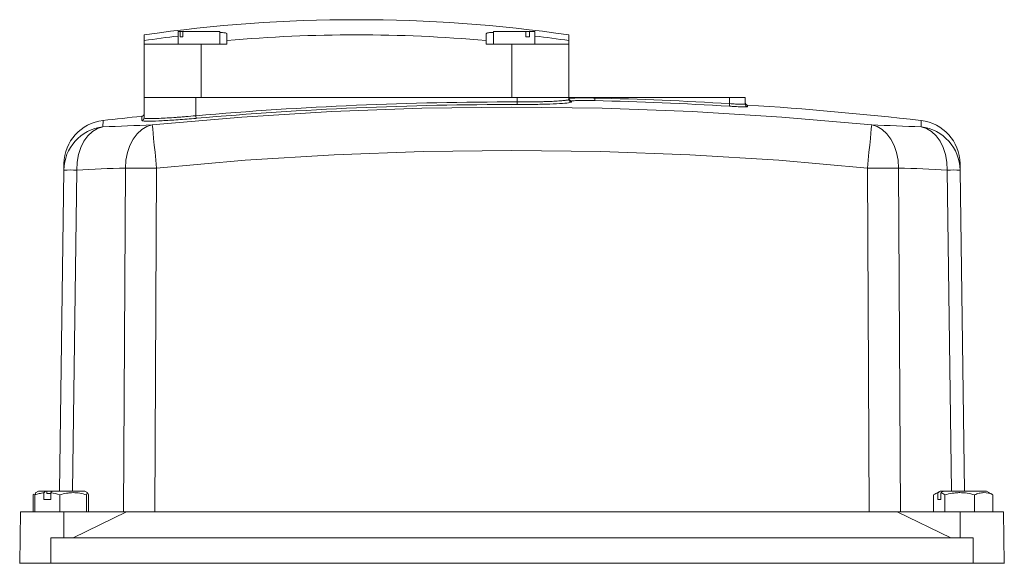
# Model space of a CAD drawing. Header units: millimetres. Extents: x 143 to 824, y 74 to 819.
# Tile 26 of 26: x 632 to 822, y 714 to 819. Entities that reach past the tile are written whole.
import ezdxf

# ---------------------------------------------------------------- set-up
doc = ezdxf.new("R2010")
doc.units = ezdxf.units.MM

msp = doc.modelspace()

# ---------------------------------------------------------------- linework, layer by layer
at = {"color": 7, "linetype": 'Continuous', "lineweight": 15}
for p, q in [((655.8, 815), (655.8, 816.1)), ((662.39, 816.73), (662.39, 814.33)), ((662.73, 816.73), (662.39, 816.73)), ((662.73, 815.73), (662.73, 816.73)), ((662.73, 816.73), (663.25, 816.73)), ((663.25, 815.73), (662.73, 815.73)), ((670.39, 816.73), (663.25, 816.73)), ((663.25, 816.73), (663.25, 815.73)), ((670.39, 814.33), (670.39, 816.73)), ((671.79, 816.31), (671.79, 815)), ((721.79, 815), (721.79, 816.31)), ((723.2, 816.73), (723.2, 814.33)), ((729.46, 816.73), (723.2, 816.73)), ((729.46, 815.73), (729.46, 816.73)), ((729.46, 816.73), (730.2, 816.73)), ((730.2, 815.73), (729.46, 815.73)), ((731.2, 816.73), (730.2, 816.73)), ((730.2, 816.73), (730.2, 815.73)), ((731.2, 814.33), (731.2, 816.73)), ((737.78, 816.1), (737.78, 815)), ((655.8, 814.33), (655.8, 815)), ((655.8, 814.33), (655.8, 804.03)), ((666.79, 814.33), (655.8, 814.33)), ((666.79, 814.33), (666.79, 804.03)), ((671.79, 814.33), (666.79, 814.33)), ((671.79, 815), (671.79, 814.33)), ((721.79, 814.33), (721.79, 815)), ((726.79, 814.33), (721.79, 814.33)), ((726.79, 814.33), (726.79, 804.03)), ((737.78, 814.33), (726.79, 814.33)), ((737.78, 815), (737.78, 814.33)), ((737.78, 814.33), (737.78, 804.03)), ((655.79, 800.06), (655.79, 804.03)), ((655.79, 804.03), (665.79, 804.03)), ((665.79, 800.48), (665.79, 804.03)), ((665.79, 804.03), (727.79, 804.03)), ((727.79, 803.14), (727.79, 804.03)), ((727.79, 804.03), (737.79, 804.03)), ((737.79, 803.63), (737.79, 804.03)), ((737.79, 804.03), (742.79, 804.03)), ((742.78, 803.4), (742.79, 803.9)), ((742.79, 803.9), (742.79, 804.03)), ((742.79, 804.03), (768.79, 804.03)), ((768.79, 802.82), (768.79, 804.03)), ((768.79, 804.03), (771.79, 804.03)), ((771.79, 802.72), (771.79, 804.03)), ((727.79, 802.65), (727.79, 803.14)), ((738.28, 803.31), (738.28, 803.13)), ((768.79, 802.82), (768.76, 802.32)), ((665.84, 799.98), (665.79, 800.48)), ((640.31, 790), (640.33, 791.23)), ((813.26, 791.23), (813.27, 790)), ((639.48, 728.03), (640.31, 790)), ((651.84, 724.03), (652.21, 790.38)), ((658.22, 790.38), (657.85, 724.03)), ((795.74, 724.03), (795.37, 790.38)), ((801.38, 790.38), (801.75, 724.03)), ((813.27, 790), (814.11, 728.03)), ((634.84, 727.7), (634.76, 727.66)), ((635.41, 728.03), (634.84, 727.7)), ((636.78, 728.03), (635.41, 728.03)), ((637.05, 728.03), (636.78, 728.03)), ((637.05, 728.03), (637.05, 727.53)), ((638.12, 728.03), (637.05, 728.03)), ((644.35, 728.03), (638.12, 728.03)), ((644.92, 727.7), (644.35, 728.03)), ((809.41, 728.03), (808.46, 727.48)), ((809.5, 728.03), (809.41, 728.03)), ((809.95, 728.03), (809.5, 728.03)), ((810.1, 728.03), (809.95, 728.03)), ((818.35, 728.03), (810.1, 728.03)), ((819.28, 727.49), (818.35, 728.03)), ((634.58, 727.46), (634.39, 727.28)), ((634.39, 727.28), (634.39, 724.03)), ((634.71, 727.28), (634.87, 727.65)), ((634.71, 727.28), (634.71, 724.03)), ((636.45, 726.43), (636.45, 727.69)), ((637.79, 726.43), (636.45, 726.43)), ((637.79, 727.53), (637.05, 727.53)), ((637.79, 727.69), (637.79, 726.43)), ((639.53, 727.28), (639.53, 724.03)), ((644.7, 727.28), (644.7, 724.03)), ((645.05, 727.28), (645.05, 724.03)), ((808.16, 727.28), (808.16, 724.03)), ((808.95, 726.43), (808.95, 727.69)), ((809.55, 726.43), (808.95, 726.43)), ((809.55, 727.69), (809.55, 726.43)), ((810.34, 727.28), (810.34, 724.03)), ((816.05, 727.28), (816.05, 724.03)), ((819.6, 727.28), (819.6, 724.03)), ((819.61, 727.28), (819.61, 724.03)), ((631.97, 724.03), (631.88, 719.03)), ((640.29, 724.03), (631.97, 724.03)), ((640.29, 724.03), (640.33, 719.03)), ((652.43, 724.03), (640.29, 724.03)), ((642.1, 719.03), (652.43, 724.03)), ((801.15, 724.03), (652.43, 724.03)), ((801.15, 724.03), (811.48, 719.03)), ((813.29, 724.03), (801.15, 724.03)), ((813.29, 724.03), (813.26, 719.03)), ((821.62, 724.03), (813.29, 724.03)), ((821.71, 719.03), (821.62, 724.03)), ((631.88, 719.03), (631.79, 714.13)), ((815.79, 719.03), (637.79, 719.03)), ((637.79, 719.03), (637.79, 714.13)), ((815.79, 719.03), (815.79, 714.13)), ((821.71, 719.03), (821.79, 714.13)), ((631.79, 714.13), (631.79, 714.03)), ((637.79, 714.13), (631.79, 714.13)), ((637.79, 714.13), (637.79, 714.03)), ((815.79, 714.13), (637.79, 714.13)), ((815.79, 714.13), (815.79, 714.03)), ((821.79, 714.13), (815.79, 714.13)), ((821.79, 714.13), (821.79, 714.03))]:
    msp.add_line(p, q, dxfattribs=at)
at = {"color": 8, "linetype": 'Continuous', "lineweight": 15}
for p, q in [((738.28, 803.13), (738.1, 803.08)), ((772.26, 802.55), (772.26, 802.22)), ((655.34, 799.57), (655.34, 800.37)), ((647.87, 799.57), (647.85, 798.32)), ((655.43, 799.54), (655.34, 799.57)), ((805.73, 798.32), (805.72, 799.57)), ((642.8, 790), (641.97, 728.03)), ((811.62, 728.03), (810.78, 790))]:
    msp.add_line(p, q, dxfattribs=at)
at = {"color": 7, "linetype": 'Continuous', "lineweight": 15, "flags": 128}
for points in [[(657.37, 798.7), (674.69, 800.22), (692.04, 801.3), (709.41, 801.95), (726.79, 802.16), (744.17, 801.95), (761.55, 801.3), (778.89, 800.22), (796.21, 798.7)], [(647.85, 798.32), (646.81, 798), (645.83, 797.42), (644.95, 796.6), (644.19, 795.56), (643.58, 794.34), (643.13, 792.98), (642.87, 791.52), (642.8, 790)], [(652.21, 790.38), (652.3, 791.89), (652.58, 793.36), (653.04, 794.72), (653.67, 795.94), (654.44, 796.98), (655.34, 797.8), (656.33, 798.38), (657.37, 798.7)], [(657.37, 798.7), (657.4, 798.44), (657.46, 797.9), (657.54, 797.1), (657.64, 796.07), (657.77, 794.83), (657.91, 793.44), (658.06, 791.94), (658.22, 790.38)], [(795.37, 790.38), (795.52, 791.94), (795.68, 793.44), (795.82, 794.83), (795.94, 796.07), (796.05, 797.1), (796.13, 797.9), (796.18, 798.44), (796.21, 798.7)], [(796.21, 798.7), (797.26, 798.38), (798.25, 797.8), (799.14, 796.98), (799.92, 795.94), (800.54, 794.72), (801.01, 793.36), (801.29, 791.89), (801.38, 790.38)], [(810.78, 790), (810.71, 791.52), (810.45, 792.98), (810.01, 794.34), (809.4, 795.56), (808.64, 796.6), (807.76, 797.42), (806.78, 798), (805.73, 798.32)], [(795.37, 790.38), (778.26, 791.88), (761.12, 792.95), (743.96, 793.59), (726.79, 793.8), (709.62, 793.59), (692.46, 792.95), (675.32, 791.88), (658.22, 790.38)]]:
    msp.add_lwpolyline(points, dxfattribs=at)
at = {"color": 7, "linetype": 'Continuous', "lineweight": 15}
for centre, radius, start, end in [((696.79, 531.16), 287.87, 90.0001, 98.1862), ((696.79, 531.16), 287.87, 81.8138, 90.0001), ((696.79, 531.16), 286.78, 96.8904, 98.2175), ((696.79, 531.16), 284.94, 84.9665, 95.0335), ((696.79, 531.16), 286.78, 81.7825, 83.1096), ((738.29, 803.81), 0.5, 180.0249, 269.0853), ((726.79, 104.03), 700.05, 86.56045, 88.69037), ((726.79, 104.03), 699.12, 89.91805, 95.00559), ((726.79, 104.03), 698.62, 89.91805, 95.00559), ((738.29, 803.63), 0.5, 180.0321, 269.0928), ((726.79, 104.03), 699.55, 86.56045, 88.69037), ((772.29, 803.05), 0.5, 180, 266.2758), ((772.29, 802.72), 0.5, 180.0124, 266.2905), ((726.79, 104.03), 700, 83.5263, 86.27581), ((726.79, 104.03), 700, 95.85838, 96.4737), ((655.29, 800.87), 0.5, 275.8584, 0), ((655.29, 800.06), 0.5, 275.8211, 359.9713), ((648.8, 789.88), 8.49, 96.4145, 179.1881), ((648.83, 791.12), 8.5, 96.4737, 179.231), ((666.55, 451.17), 347.65, 91.5133, 93.0837), ((787.03, 451.17), 347.65, 86.9163, 88.4867), ((804.76, 791.12), 8.5, 0.769, 83.5263), ((804.78, 789.88), 8.49, 0.8119, 83.5855), ((641.56, 723.93), 66.08, 88.9208, 91.0792), ((661.28, 447.07), 343.43, 91.5133, 93.0837), ((655.21, 315.88), 474.51, 89.6372, 90.3628), ((798.37, 315.88), 474.51, 89.6372, 90.3628), ((792.31, 447.07), 343.43, 86.9163, 88.4867), ((812.03, 723.93), 66.08, 88.9208, 91.0792)]:
    msp.add_arc(centre, radius, start, end, dxfattribs=at)
for points, knots in [([(670.39, 816.54), (670.58, 816.54), (671.2, 816.54), (671.68, 816.46), (671.76, 816.36), (671.79, 816.31)], [0, 0, 0, 0, 0.210236, 0.675175, 1, 1, 1, 1]), ([(721.79, 816.31), (721.86, 816.37), (721.99, 816.49), (722.59, 816.56), (723.13, 816.55), (723.2, 816.55)], [0, 0, 0, 0, 0.464165, 0.928511, 1, 1, 1, 1]), ([(737.79, 803.81), (737.79, 803.83), (737.83, 803.84), (737.95, 803.86), (738.05, 803.87), (738.3, 803.89), (738.45, 803.89), (738.82, 803.91), (739.03, 803.91), (739.49, 803.92), (739.75, 803.92), (740.29, 803.93), (740.58, 803.93), (741.03, 803.92), (741.19, 803.92), (741.5, 803.92), (741.66, 803.92), (742.14, 803.91), (742.46, 803.91), (742.79, 803.9)], [0, 0, 0, 0, 0.125, 0.125, 0.25, 0.25, 0.375, 0.375, 0.5, 0.5, 0.625, 0.625, 0.75, 0.75, 0.8125, 0.8125, 0.875, 0.875, 1, 1, 1, 1]), ([(727.79, 803.14), (728.45, 803.14), (729.11, 803.15), (730.08, 803.15), (730.4, 803.16), (731.02, 803.17), (731.64, 803.18), (732.23, 803.19), (732.8, 803.2), (733.09, 803.21), (733.9, 803.24), (734.41, 803.26), (735.33, 803.3), (735.75, 803.33), (736.48, 803.38), (736.78, 803.41), (737.16, 803.46), (737.27, 803.47), (737.46, 803.5), (737.54, 803.52), (737.73, 803.57), (737.79, 803.6), (737.79, 803.63)], [0, 0, 0, 0, 0.125, 0.125, 0.1875, 0.1875, 0.25, 0.3125, 0.3125, 0.375, 0.375, 0.5, 0.5, 0.625, 0.625, 0.75, 0.75, 0.8125, 0.8125, 0.875, 0.875, 1, 1, 1, 1]), ([(738.1, 803.08), (738.01, 803.04), (737.79, 802.95), (736.11, 802.82), (733.46, 802.71), (730.51, 802.65), (728.56, 802.65), (727.79, 802.65)], [0, 0, 0, 0, 0.159974, 0.390043, 0.619984, 0.849671, 1, 1, 1, 1]), ([(742.78, 803.4), (742.48, 803.41), (742.19, 803.41), (741.62, 803.42), (741.33, 803.42), (740.79, 803.43), (740.53, 803.43), (740.04, 803.42), (739.81, 803.42), (739.39, 803.41), (739.21, 803.41), (738.88, 803.39), (738.74, 803.39), (738.52, 803.37), (738.43, 803.36), (738.31, 803.34), (738.28, 803.33), (738.28, 803.31)], [0, 0, 0, 0, 0.125, 0.125, 0.25, 0.25, 0.375, 0.375, 0.5, 0.5, 0.625, 0.625, 0.75, 0.75, 0.875, 0.875, 1, 1, 1, 1]), ([(772.26, 802.22), (772.26, 802.21), (772.24, 802.21), (772.15, 802.2), (772.08, 802.2), (771.91, 802.19), (771.8, 802.19), (771.54, 802.2), (771.4, 802.2), (771.07, 802.21), (770.9, 802.22), (770.52, 802.23), (770.31, 802.24), (769.89, 802.26), (769.67, 802.27), (769.22, 802.3), (768.99, 802.31), (768.76, 802.32)], [0, 0, 0, 0, 0.125, 0.125, 0.25, 0.25, 0.375, 0.375, 0.5, 0.5, 0.625, 0.625, 0.75, 0.75, 0.875, 0.875, 1, 1, 1, 1]), ([(768.79, 802.82), (768.99, 802.81), (769.19, 802.79), (769.57, 802.77), (769.76, 802.76), (770.12, 802.74), (770.3, 802.73), (770.62, 802.72), (770.78, 802.71), (771.05, 802.7), (771.18, 802.7), (771.4, 802.69), (771.49, 802.69), (771.64, 802.69), (771.7, 802.7), (771.77, 802.71), (771.79, 802.71), (771.79, 802.72)], [0, 0, 0, 0, 0.125, 0.125, 0.25, 0.25, 0.375, 0.375, 0.5, 0.5, 0.625, 0.625, 0.75, 0.75, 0.875, 0.875, 1, 1, 1, 1]), ([(665.84, 799.98), (664.66, 799.88), (662.3, 799.69), (659.15, 799.5), (656.79, 799.42), (655.6, 799.45), (655.47, 799.52), (655.43, 799.54)], [0, 0, 0, 0, 0.226361, 0.452755, 0.67835, 0.90315, 1, 1, 1, 1]), ([(655.79, 800.06), (655.79, 800.03), (655.86, 800), (656.05, 799.97), (656.13, 799.96), (656.32, 799.95), (656.54, 799.94), (656.82, 799.94), (657.13, 799.93), (657.3, 799.94), (657.85, 799.94), (658.27, 799.96), (659.19, 800), (659.71, 800.02), (660.79, 800.09), (661.37, 800.12), (662.28, 800.19), (662.59, 800.21), (663.21, 800.26), (663.53, 800.28), (664.49, 800.36), (665.13, 800.42), (665.79, 800.48)], [0, 0, 0, 0, 0.125, 0.125, 0.1875, 0.1875, 0.25, 0.3125, 0.3125, 0.375, 0.375, 0.5, 0.5, 0.625, 0.625, 0.75, 0.75, 0.8125, 0.8125, 0.875, 0.875, 1, 1, 1, 1]), ([(644.7, 727.28), (643.85, 727.55), (643, 727.72), (641.9, 727.73), (641.68, 727.71), (641.24, 727.67), (641.02, 727.64), (640.38, 727.53), (639.95, 727.41), (639.53, 727.28)], [0, 0, 0, 0, 0.5, 0.5, 0.625, 0.625, 0.75, 0.75, 1, 1, 1, 1]), ([(645.05, 727.28), (644.99, 727.55), (644.93, 727.72), (644.86, 727.73), (644.84, 727.71), (644.81, 727.67), (644.8, 727.64), (644.75, 727.53), (644.72, 727.41), (644.7, 727.28)], [0, 0, 0, 0, 0.5, 0.5, 0.625, 0.625, 0.75, 0.75, 1, 1, 1, 1]), ([(816.05, 727.28), (815.12, 727.55), (814.17, 727.72), (812.96, 727.73), (812.71, 727.71), (812.23, 727.67), (811.99, 727.64), (811.27, 727.53), (810.8, 727.41), (810.34, 727.28)], [0, 0, 0, 0, 0.5, 0.5, 0.625, 0.625, 0.75, 0.75, 1, 1, 1, 1]), ([(819.6, 727.28), (819.02, 727.55), (818.43, 727.72), (817.68, 727.73), (817.53, 727.71), (817.23, 727.67), (817.08, 727.64), (816.64, 727.53), (816.34, 727.41), (816.05, 727.28)], [0, 0, 0, 0, 0.5, 0.5, 0.625, 0.625, 0.75, 0.75, 1, 1, 1, 1]), ([(634.71, 727.28), (635, 727.38), (635.29, 727.46), (635.87, 727.6), (636.16, 727.66), (636.45, 727.69)], [0, 0, 0, 0, 0.5, 0.5, 1, 1, 1, 1]), ([(810.34, 727.28), (810.21, 727.38), (810.08, 727.46), (809.81, 727.6), (809.68, 727.66), (809.55, 727.69)], [0, 0, 0, 0, 0.5, 0.5, 1, 1, 1, 1]), ([(819.28, 727.49), (819.29, 727.49), (819.4, 727.44), (819.5, 727.36), (819.6, 727.28)], [0, 0, 0, 0, 0.104952, 1, 1, 1, 1])]:
    msp.add_open_spline(points, degree=3, knots=knots, dxfattribs=at)
for points in [[(636.78, 728.03), (636.67, 727.92), (636.56, 727.8), (636.45, 727.69)], [(637.79, 727.69), (637.9, 727.8), (638.01, 727.92), (638.12, 728.03)], [(809.5, 728.03), (809.32, 727.92), (809.13, 727.8), (808.95, 727.69)], [(809.55, 727.69), (809.73, 727.8), (809.92, 727.92), (810.1, 728.03)], [(637.79, 727.69), (638.39, 727.62), (638.96, 727.47), (639.53, 727.28)], [(808.95, 727.69), (808.68, 727.62), (808.42, 727.47), (808.16, 727.28)]]:
    msp.add_open_spline(points, degree=3, dxfattribs=at)

doc.saveas('drawing.dxf')
